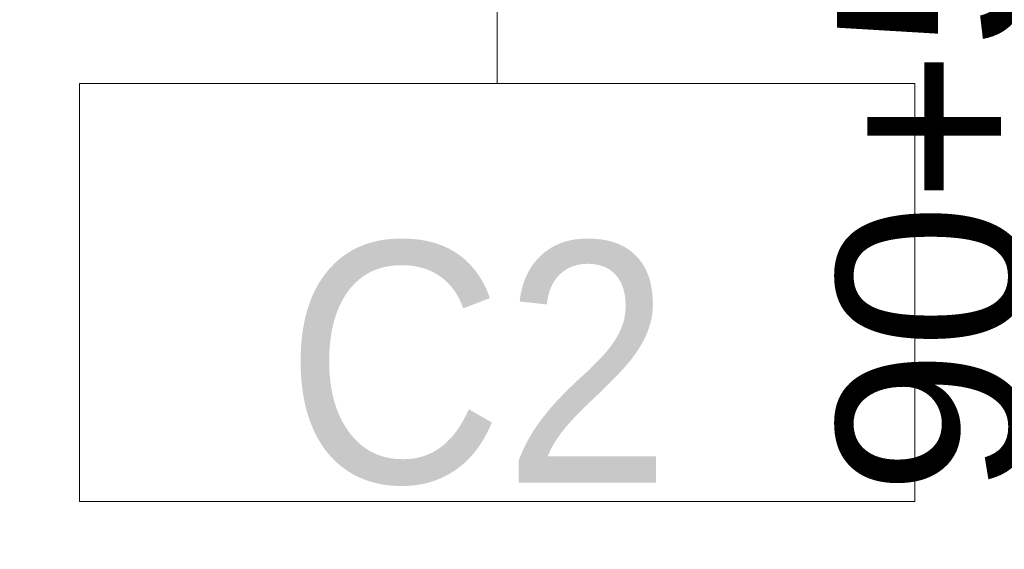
# Model space of a CAD drawing. Header units: centimetres. Extents: x -1631 to 1829, y -257 to 3158.
# Tile 85 of 128: x 298 to 392, y 1561 to 1611. Entities that reach past the tile are written whole.
import ezdxf

# ---------------------------------------------------------------- set-up
doc = ezdxf.new("R2010")
doc.units = ezdxf.units.CM
doc.linetypes.add('Dash', pattern=[60, 30, -30])
for name, color, linetype, lineweight in [('A-DETL', 90, 'Continuous', 9), ('A-DOOR-IDEN', 31, 'Continuous', 13), ('A-WALL-IDEN', 211, 'Continuous', 13)]:
    doc.layers.add(name, color=color, linetype=linetype, lineweight=lineweight)
doc.styles.add('Arial_12', font='arial.ttf', dxfattribs={"width": 0.9, "height": 23})
doc.styles.add('Arial_8', font='arial.ttf', dxfattribs={"height": 18})

# ---------------------------------------------------------------- blocks, each defined once
blk = doc.blocks.new('ET sciana_AT7 - 10mm-2270614-5_piętro III __10_50 m_ - stan projektowany')
at = {"layer": 'A-WALL-IDEN'}
for p, q in [((-0.4, 0.196875), (0.4, 0.196875)), ((-0.4, -0.203125), (-0.4, 0.196875)), ((0.4, 0.196875), (0.4, -0.203125)), ((-0.4, -0.203125), (0.4, -0.203125))]:
    blk.add_line(p, q, dxfattribs=at)

msp = doc.modelspace()

# ---------------------------------------------------------------- linework, layer by layer
at = {"layer": 'A-DETL', "linetype": 'Dash', "lineweight": 25}
msp.add_open_spline([(-555.623, 1472.575), (-478.908, 1472.575), (-476.079, 1472.575), (-439.123, 1472.575), (-439.123, 1435.619), (-439.123, 1432.79), (-439.123, 1329.11), (-439.123, 1326.281), (-439.123, 1289.326), (-402.167, 1289.326), (-399.339, 1289.326), (54.377, 1289.326), (347.204, 1289.326), (391.666, 1289.326), (418.55, 1316.21), (413.877, 1393.928), (413.877, 1663.126)], degree=3, knots=[0, 0, 0, 0, 1.274059, 2.1133, 2.95254, 4.521491, 5.717221, 7.286172, 8.125412, 8.964652, 14.361634, 22.556861, 31.207392, 35.311818, 37.065318, 41.276562, 41.276562, 41.276562, 41.276562], dxfattribs=at)
at = {"layer": 'A-WALL-IDEN'}
msp.add_line((343.644, 1670.726), (343.644, 1605.153), dxfattribs=at)

# ---------------------------------------------------------------- block references
at = {"layer": 'A-WALL-IDEN', "xscale": 99.99999999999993, "yscale": 99.99999999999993, "zscale": 99.99999999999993}
msp.add_blockref('ET sciana_AT7 - 10mm-2270614-5_piętro III __10_50 m_ - stan projektowany', (343.644, 1585.465), dxfattribs=at)

# ---------------------------------------------------------------- texts
at = {"layer": 'A-DOOR-IDEN', "insert": (399.348, 1636.361), "char_height": 18, "width": 70.1, "attachment_point": 6, "rotation": 90, "line_spacing_factor": 0.936439, "style": 'Arial_8'}
msp.add_mtext('\\pxqr,t7.05556,14.11111,21.16667,28.22222,35.27778,42.33333,49.38889,56.44444,63.5,70.55556,77.61111,84.66667,91.72222,98.77778,105.83333,112.88889,119.94444,127,134.05556,141.11111,148.16667,155.22222,162.27778,169.33333,176.38889,183.44444,190.5,197.55556,204.61111,211.66667,218.72222,225.77778;{90+50\\P200}', dxfattribs=at)
at = {"layer": 'A-WALL-IDEN', "insert": (341.832, 1578.307), "char_height": 23, "width": 37.53, "attachment_point": 5, "line_spacing_factor": 0.936439, "style": 'Arial_12'}
msp.add_mtext('\\pxqc,t4.96957,9.93913,14.9087,19.87826,24.84783,29.81739,34.78696,39.75652,44.72609,49.69565,54.66522,59.63478,64.60435,69.57391,74.54348,79.51304,84.48261,89.45217,94.42174,99.3913,104.36087,109.33043,114.3,119.26957,124.23913,129.2087,134.17826,139.14783,144.11739,149.08696,154.05652,159.02609;{C2}', dxfattribs=at)

doc.saveas('drawing.dxf')
